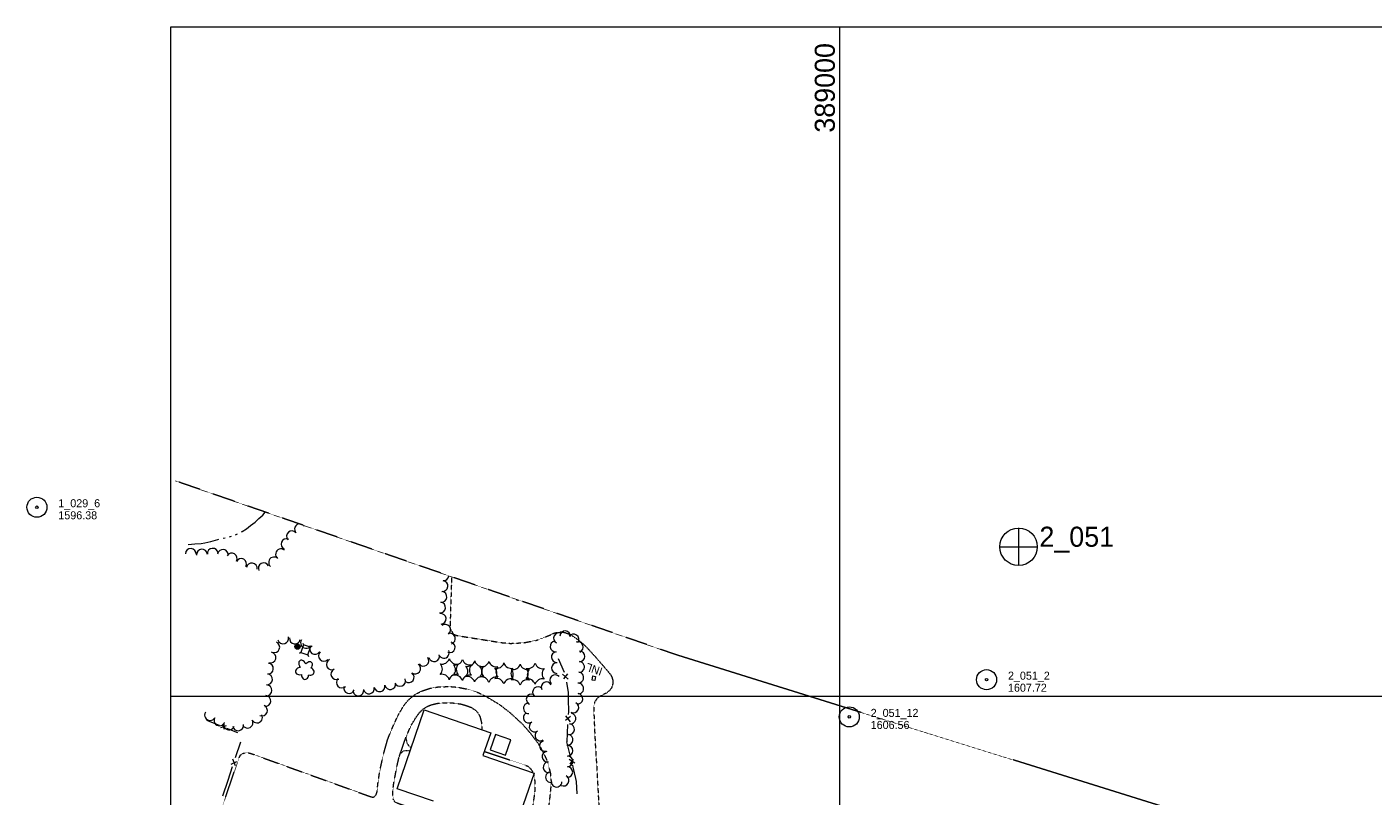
# Model space of a CAD drawing. Header units: feet. Extents: x 388392 to 390500, y 98000 to 99519.
# Tile 3 of 8: x 388392 to 389398, y 98925 to 99500. Entities that reach past the tile are written whole.
import ezdxf
from ezdxf.enums import TextEntityAlignment as Align

# ---------------------------------------------------------------- set-up
doc = ezdxf.new("R2010")
doc.units = ezdxf.units.FT
doc.header["$MEASUREMENT"] = 0
for name, pattern in [('DGN Style 3', [0.225624, 0.16116, -0.064464]), ('DGN Style 4', [0.257856, 0.128928, -0.064464, 0, -0.064464]), ('DGN Style 5', [0.112812, 0.048348, -0.064464]), ('DGN Style 6', [0.306204, 0, -0.064464, 0.112812, -0.064464, 0, -0.064464])]:
    doc.linetypes.add(name, pattern=pattern)
for name, color, linetype, lineweight in [('E_DWY', 73, 'DGN Style 3', 0), ('E_LAND_Vegetation', 21, 'Continuous', 0), ('E_MAP_GridLines', 151, 'Continuous', 0), ('E_MAP_Limits', 21, 'DGN Style 3', 0), ('E_MAP_PassPoints', 161, 'Continuous', 0), ('E_MISCPROP', 40, 'Continuous', 0), ('E_MISCPROP_HvyLine', 241, 'Continuous', 13), ('E_MISCPROP_Railing', 40, 'Continuous', 0), ('E_PATH_Sidewalk', 73, 'DGN Style 5', 0), ('E_UTL_AboveGroundPipe', 40, 'DGN Style 4', 0), ('E_WTR', 151, 'DGN Style 6', 0)]:
    doc.layers.add(name, color=color, linetype=linetype, lineweight=lineweight)
doc.styles.add('Style-IGR_FONT_0', font='IGR_FONT_0.shx')

# ---------------------------------------------------------------- blocks, each defined once
blk = doc.blocks.new('PP')
at = {"layer": 'E_MAP_PassPoints', "color": 40, "linetype": 'Continuous', "lineweight": 0}
for radius in [7.5, 0.96]:
    blk.add_circle((0, 0), radius, dxfattribs=at)
blk = doc.blocks.new('PHOTOC')
at = {"layer": 'E_MAP_Limits', "color": 73, "linetype": 'Continuous', "lineweight": 0}
for p, q in [((0.1, 14.1), (0.1, -13.8)), ((-13.8, 0), (14.1, 0))]:
    blk.add_line(p, q, dxfattribs=at)
blk.add_circle((0.2, 0), 14, dxfattribs=at)
blk = doc.blocks.new('INL')
at = {"layer": 'E_MISCPROP_Railing', "color": 40, "linetype": 'Continuous', "lineweight": 0, "style": 'Style-IGR_FONT_0'}
blk.add_text('INL', height=6, rotation=360, dxfattribs=at).set_placement((-5.8, -2.7))
blk = doc.blocks.new('POLE_1')
at = {"layer": 'E_MISCPROP', "color": 20, "linetype": 'Continuous', "lineweight": 0}
for radius in [2.02, 1.51, 1.01, 0.504]:
    blk.add_circle((0, -0.1), radius, dxfattribs=at)
blk = doc.blocks.new('PED')
at = {"layer": 'E_UTL_AboveGroundPipe', "color": 101, "linetype": 'Continuous', "lineweight": 13}
for p, q in [((-2.3, 2.7), (-3.3, 3.8)), ((3.1, 2.7), (4, 3.8)), ((-3.3, -4.3), (-2.3, -3.3)), ((4, -4.3), (3.1, -3.3))]:
    blk.add_line(p, q, dxfattribs=at)
at = {"layer": 'E_UTL_AboveGroundPipe', "color": 101, "linetype": 'Continuous', "lineweight": 13, "flags": 128}
blk.add_lwpolyline([(-2.3, -3.3), (3.1, -3.3), (3.1, 2.7), (-2.3, 2.7)], close=True, dxfattribs=at)
blk = doc.blocks.new('TREE')
at = {"layer": 'E_LAND_Vegetation', "color": 93, "linetype": 'Continuous', "lineweight": 0}
for centre, major_axis, ratio in [((-3.7, -0.1), (3.29, -0.08), 0.832022), ((-1.1, 3.4), (0.91, -3.32), 0.782863), ((2.9, 1.7), (-3.52, -1.95), 0.691916), ((-1.5, -3.7), (1.2, 3.24), 0.716896), ((2.5, -2.6), (-3.34, 3.06), 0.560249)]:
    blk.add_ellipse(centre, major_axis=major_axis, ratio=ratio, start_param=1.570796, end_param=4.712389, dxfattribs=at)
blk = doc.blocks.new('PINEL')
at = {"layer": 'E_LAND_Vegetation', "color": 93, "linetype": 'Continuous', "lineweight": 0}
for centre, start, end in [((-8.2, 7.3), 275.2112, 0.9762), ((-10.5, -3.4), 335.2112, 60.9762), ((2.2, 10.7), 215.2112, 300.9762), ((10.3, 3.3), 155.2113, 240.9762), ((-2.3, -10.8), 35.2113, 120.9762), ((8.1, -7.4), 95.2113, 180.9762)]:
    blk.add_arc(centre, 5.72, start, end, dxfattribs=at)

msp = doc.modelspace()

# ---------------------------------------------------------------- linework, layer by layer
at = {"layer": 'E_DWY', "color": 51, "linetype": 'DGN Style 3', "lineweight": 0, "flags": 128}
for points in [[(388709.8, 99089.3), (388708.8, 99057.4), (388708.7, 99052.7), (388709.3, 99050), (388710.5, 99047.3), (388712, 99046), (388713.7, 99045.4), (388747, 99040.1), (388753.9, 99039.5), (388763.7, 99040), (388772.6, 99041.7), (388777.5, 99043.3), (388782.8, 99045.5), (388786.1, 99047.1), (388788.9, 99047.8), (388791.7, 99048.1), (388794.6, 99047.6), (388798.7, 99046.1), (388804.4, 99042.2), (388809.2, 99038.2), (388816.8, 99030), (388827, 99018.2), (388828.6, 99016.2), (388829.7, 99014), (388830.3, 99011.9), (388830.4, 99009.9), (388829.9, 99007.6), (388829.2, 99006.1), (388828, 99004.5), (388825.8, 99002.6), (388824.1, 99001.7), (388821.7, 99000.5), (388819.6, 98999.4), (388818, 98997.7), (388816.6, 98995.5), (388816, 98992), (388816.3, 98983), (388816.7, 98973.4), (388817.3, 98961.4), (388818.3, 98946.6), (388819.5, 98924.2), (388820.6, 98904.3), (388821.5, 98878.6), (388821.7, 98857.4), (388820.9, 98827.4), (388821, 98823.6), (388821.8, 98821.8), (388823.1, 98820.9), (388879, 98809.6), (388880.2, 98809.7), (388881.5, 98810.4), (388882.2, 98811.4), (388886.5, 98835.8), (388887.2, 98839.1), (388888.2, 98840.9), (388889.6, 98841.9), (388891.4, 98842.3), (388893.1, 98842.2), (388894.7, 98841.4), (388895.4, 98840.4), (388895.8, 98839.1), (388895.8, 98838.1), (388893, 98820.9), (388888.7, 98798.2), (388887, 98793), (388882.1, 98782.2), (388876.6, 98771), (388874.4, 98767.7), (388870, 98761.8)], [(388758, 99072.6), (388758.3, 99072.2), (388759.3, 99071.9), (388759.7, 99071.9)], [(388535.9, 98910.2), (388550.9, 98953.8), (388552, 98956.2), (388553.8, 98957.3), (388556.2, 98957.8), (388558.9, 98957.6), (388649, 98925.1), (388650.5, 98924.7), (388651.5, 98924.7), (388652.5, 98925.4), (388653.4, 98926.5), (388654.1, 98928.8), (388654.7, 98934.5), (388656, 98943.3), (388658.6, 98955.5), (388661.9, 98967.5), (388665, 98975.3), (388669.5, 98985.2), (388673.9, 98992.8), (388677.5, 98997.2), (388682.3, 99001.2), (388687.2, 99003.8), (388693.9, 99006), (388699.8, 99007), (388708.3, 99007.3), (388714.4, 99006.8), (388722.8, 99005.1), (388729.9, 99002.7), (388737, 98999), (388745.7, 98993.8), (388753.4, 98987.8), (388762.7, 98979.3), (388769, 98972), (388774.6, 98964.6), (388778.7, 98957.2), (388781.7, 98950.6), (388783.7, 98942.1), (388784.2, 98935.6), (388783.3, 98926.1), (388782.1, 98915.5), (388778.5, 98901.2), (388773.3, 98885.3), (388803.3, 98873.8), (388803.7, 98873), (388796.9, 98854.4), (388783.8, 98819.1), (388781.9, 98813.7), (388781.3, 98813.2), (388780.7, 98813.1), (388764.4, 98819.2), (388731, 98830.9), (388714.9, 98837.1), (388716, 98841.3), (388716, 98844.3), (388715.6, 98847.4), (388714.1, 98852.1), (388712.3, 98855.7), (388709.6, 98858.2), (388706.4, 98859.9), (388703.1, 98860.8), (388699.8, 98861.7), (388695.7, 98861.2), (388691.1, 98859.5), (388687.4, 98857.4), (388684.3, 98854.9), (388682.1, 98851.3), (388679.7, 98845.7), (388677.9, 98839.7), (388676.5, 98834.5), (388675.5, 98828.2)], [(388706.1, 98907.3), (388683.3, 98915.1), (388669.8, 98919.9), (388667.6, 98920.9), (388666.3, 98922.8), (388665.9, 98925.8), (388665.8, 98928.7), (388666.5, 98934.6), (388668.9, 98947.4), (388670.5, 98954.5), (388671.9, 98958.5), (388674.1, 98965), (388676.1, 98970.4), (388679.6, 98978.4), (388683, 98983.9), (388685.7, 98987.7), (388688.6, 98990.5), (388691.6, 98992.4), (388694.8, 98993.7), (388699, 98994.7), (388703.8, 98995.1), (388711, 98995), (388717, 98994.2), (388720.9, 98993), (388724.6, 98991.6), (388727.5, 98989.7), (388729.7, 98987.4), (388731.1, 98984.5), (388732.2, 98980), (388732.4, 98977.2), (388732.3, 98975.1)], [(388734.2, 98958.8), (388763.7, 98949), (388766.7, 98947.8), (388768.8, 98945.9), (388770.5, 98943.5), (388770.6, 98942.9)], [(388771, 98941.7), (388771.3, 98940.8), (388772, 98936.3), (388772.1, 98930.6), (388771.4, 98925.1), (388770.4, 98917.7), (388768.6, 98909.4), (388766.7, 98902.5), (388764.6, 98897), (388762.5, 98893.3), (388760.3, 98890.9), (388758.8, 98890.1), (388757.8, 98889.9), (388732.1, 98898.5), (388714, 98904.8)]]:
    msp.add_lwpolyline(points, dxfattribs=at)
at = {"layer": 'E_LAND_Vegetation', "color": 93, "linetype": 'Continuous', "lineweight": 0}
for centre, radius, start, end in [((388596.5, 99124.8), 4.03, 96.9756, 220.5626), ((388602.8, 99129.5), 4.03, 207.84, 216.3683), ((388596.5, 99124.8), 4.03, 40.5626, 44.7439), ((388586.4, 99113.7), 4.03, 69.7269, 249.7269), ((388590.4, 99119.5), 4.03, 40.5626, 220.5626), ((388514.9, 99106.3), 4.03, 356.8183, 176.8183), ((388523.2, 99105.8), 4.03, 4.5855, 184.5855), ((388531.3, 99106.5), 4.03, 4.5855, 184.5855), ((388538.9, 99105.6), 4.03, 352.059, 172.059), ((388545.5, 99102.9), 4.03, 328.9975, 148.9975), ((388577.1, 99100), 4.03, 49.6998, 229.6998), ((388582.3, 99106.1), 4.03, 49.6998, 229.6998), ((388552.5, 99098.8), 4.03, 330.74, 150.74), ((388560.5, 99095.5), 4.03, 351.2633, 171.2633), ((388569.4, 99095.7), 4.03, 27.221, 207.221), ((388703, 99082.3), 4.05, 264.2285, 84.2285), ((388703.8, 99090.4), 4.05, 264.2285, 353.8212), ((388702.2, 99074.3), 4.05, 262.9756, 82.9756), ((388701.2, 99066.3), 4.05, 262.9756, 82.9756), ((388701.6, 99057.8), 4.05, 276.1822, 96.1822), ((388705, 99049.7), 4.05, 307.3858, 127.3858), ((388583.9, 99043.2), 4.05, 196.417, 16.417), ((388592.7, 99043.1), 4.05, 171.4301, 351.4301), ((388708.5, 99043.1), 4.05, 288.4853, 108.4853), ((388790, 99043.4), 3.98, 62.4245, 242.4245), ((388794.7, 99044.8), 3.98, 357.0362, 177.0362), ((388800.9, 99042.5), 3.98, 324.6579, 144.6579), ((388577.3, 99036.7), 4.05, 247.1259, 67.1259), ((388601, 99039.9), 4.05, 145.456, 325.456), ((388607.7, 99035.4), 4.05, 146.1901, 326.1901), ((388614.4, 99030.3), 4.05, 135.0421, 315.0421), ((388704, 99032.5), 4.05, 205.4941, 25.4941), ((388708.3, 99036.7), 4.05, 251.4821, 71.4821), ((388787.4, 99037.2), 3.98, 96.3226, 276.3226), ((388788.3, 99029.3), 3.98, 96.3226, 276.3226), ((388804.2, 99036.8), 3.98, 289.8791, 109.8791), ((388805.4, 99029.8), 3.98, 269.3585, 89.3585), ((388572.5, 99020.7), 4.05, 265.0088, 85.0088), ((388574.4, 99028.9), 4.05, 257.0662, 77.0662), ((388620.3, 99023.8), 4.05, 115.1585, 295.1585), ((388682.5, 99020.7), 4.05, 233.5319, 53.5319), ((388688.7, 99026.6), 4.05, 216.8034, 36.8034), ((388696.7, 99030), 4.05, 195.1612, 15.1612), ((388788.5, 99021.1), 3.98, 88.2505, 268.2505), ((388805.1, 99021.9), 3.98, 265.4627, 85.4627), ((388571.8, 99012.6), 4.05, 265.0088, 85.0088), ((388623.7, 99016.5), 4.05, 115.1585, 295.1585), ((388627.7, 99010.3), 4.05, 133.981, 313.981), ((388671.3, 99011.5), 4.05, 201.3148, 21.3148), ((388677.7, 99014.2), 4.05, 233.5319, 53.5319), ((388787.2, 99012), 3.98, 42.9001, 222.9001), ((388804.5, 99014), 3.98, 265.4627, 85.4627), ((388571.5, 99004.4), 4.05, 268.4911, 88.4911), ((388633.2, 99006.1), 4.05, 163.3375, 343.3375), ((388640.1, 99004.4), 4.05, 190.8129, 10.8129), ((388648, 99005.9), 4.05, 190.8129, 10.8129), ((388656, 99007.5), 4.05, 191.4039, 11.4039), ((388663.9, 99009.1), 4.05, 191.4039, 11.4039), ((388774.3, 99003.1), 3.98, 43.929, 223.929), ((388780.7, 99006.7), 3.98, 26.0696, 206.0696), ((388804.5, 99005.8), 3.98, 271.5338, 91.5338), ((388568.1, 98989.4), 4.05, 247.766, 67.766), ((388570.6, 98996.5), 4.05, 263.6292, 83.6292), ((388767.5, 98991), 3.98, 91.2008, 271.2008), ((388769.6, 98997.7), 3.98, 66.6593, 246.6593), ((388800.8, 98991.6), 3.98, 243.0734, 63.0734), ((388803.8, 98998.2), 3.98, 263.0018, 83.0018), ((388529.3, 98986), 4.05, 150.1659, 330.1659), ((388536.3, 98982), 4.05, 150.1659, 330.1659), ((388564.4, 98984.2), 4.05, 208.7077, 28.7077), ((388767.4, 98984), 3.98, 123.0272, 303.0272), ((388798.7, 98983.4), 3.98, 259.0666, 79.0666), ((388543.5, 98979), 4.05, 159.2434, 339.2435), ((388550.3, 98978.3), 4.05, 188.3795, 8.3795), ((388557.3, 98980.3), 4.05, 208.7077, 28.7077), ((388771.8, 98977.4), 3.98, 123.0272, 303.0272), ((388776.1, 98970.7), 3.98, 123.0272, 303.0272), ((388797.6, 98975.4), 3.98, 262.7699, 82.7699), ((388779.5, 98962.9), 3.98, 103.9944, 283.9944), ((388796.5, 98967.5), 3.98, 261.3835, 81.3835), ((388796.4, 98959.3), 3.98, 270.6778, 90.6778), ((388781.4, 98954.9), 3.98, 96.6635, 276.6635), ((388796.4, 98951.4), 3.98, 269.342, 89.342), ((388782.3, 98947), 3.98, 96.6635, 276.6635), ((388784, 98939.6), 3.98, 105.5149, 285.5149), ((388796.3, 98943.4), 3.98, 269.342, 89.342), ((388788.3, 98936.2), 3.98, 179.8768, 359.8768), ((388793.5, 98937), 3.98, 242.3944, 62.3944)]:
    msp.add_arc(centre, radius, start, end, dxfattribs=at)
at = {"layer": 'E_MAP_GridLines', "color": 161, "linetype": 'Continuous', "lineweight": 0}
for p, q in [((388500, 98000), (388500, 99500)), ((388500, 99500), (390500, 99500)), ((389000, 98000), (389000, 99500)), ((388500, 99000), (390500, 99000))]:
    msp.add_line(p, q, dxfattribs=at)
at = {"layer": 'E_MAP_Limits', "color": 73, "linetype": 'DGN Style 3', "lineweight": 0, "flags": 128}
msp.add_lwpolyline([(390118.4, 98644.1), (388877.6, 99031), (388503.1, 99161)], dxfattribs=at)
at = {"layer": 'E_MISCPROP_HvyLine', "color": 241, "linetype": 'Continuous', "lineweight": 13, "flags": 128}
msp.add_lwpolyline([(388696.2, 98921.6), (388669, 98930.9), (388669, 98930.9), (388689.2, 98989.9), (388689.2, 98989.9), (388739, 98972.8), (388739, 98972.8), (388739, 98972.8), (388733.2, 98955.7), (388771.4, 98942.6), (388771.4, 98942.6), (388771.4, 98942.6), (388757.1, 98900.9)], dxfattribs=at)
msp.add_lwpolyline([(388738.7, 98960.1), (388750.1, 98956), (388750.1, 98956), (388754.1, 98967.5), (388754.1, 98967.5), (388742.7, 98971.5), (388742.7, 98971.5), (388742.7, 98971.5)], close=True, dxfattribs=at)
at = {"layer": 'E_MISCPROP_Railing', "color": 40, "linetype": 'Continuous', "lineweight": 0}
for p, q in [((388792.7, 99016.4), (388797, 99012.8)), ((388796.3, 99016.8), (388793.3, 99013.1)), ((388798.6, 98984.9), (388794.8, 98981.9)), ((388794.9, 98985.3), (388798.3, 98980.9)), ((388541.3, 98977.9), (388537.2, 98976.4)), ((388540.1, 98975.2), (388538.9, 98978.8)), ((388548.3, 98948.1), (388546.2, 98953.1)), ((388801.8, 98950.1), (388797.6, 98952.9)), ((388798.5, 98949.4), (388800.9, 98953)), ((388545, 98949.4), (388549.2, 98951.2))]:
    msp.add_line(p, q, dxfattribs=at)
at = {"layer": 'E_MISCPROP_Railing', "color": 40, "linetype": 'Continuous', "lineweight": 0, "flags": 128}
for points in [[(388789.4, 99028.3), (388794, 99017.9)], [(388795.6, 99010.6), (388796.9, 99002.8), (388797, 98997.8)], [(388797, 98997.8), (388797.1, 98988.4), (388797, 98986.5)], [(388536.3, 98978.2), (388526.9, 98981.9)], [(388550, 98972.8), (388541.7, 98976)], [(388796.5, 98979), (388795.8, 98966.1)], [(388548.3, 98954.3), (388552.2, 98965.9)], [(388798.7, 98955), (388795.8, 98966.1)], [(388542.7, 98937.3), (388546.1, 98947.5)], [(388802.6, 98938.6), (388800.7, 98947), (388800.4, 98948.5)], [(388538.8, 98925.6), (388542.7, 98937.3)], [(388803.7, 98927.1), (388803.2, 98936.4), (388802.6, 98938.6)]]:
    msp.add_lwpolyline(points, dxfattribs=at)
msp.add_lwpolyline([(388814.8, 99012.1), (388815.3, 99015.2), (388817.3, 99014.9), (388816.8, 99011.7)], close=True, dxfattribs=at)
at = {"layer": 'E_PATH_Sidewalk', "color": 51, "linetype": 'DGN Style 5', "lineweight": 0, "flags": 128}
for points in [[(388675.6, 98969.1), (388676.3, 98965.3), (388677.4, 98963.4), (388678.5, 98962.3), (388679.6, 98961.8)], [(388671.3, 98956.9), (388673.8, 98959.2), (388675, 98959.6), (388676.5, 98959.6), (388678, 98959.4), (388678.7, 98959.2)]]:
    msp.add_lwpolyline(points, dxfattribs=at)
at = {"layer": 'E_WTR', "color": 161, "linetype": 'Continuous', "lineweight": 0, "flags": 128}
for points in [[(388552.7, 99122.8), (388553.4, 99123.1), (388556.4, 99125.2), (388559.4, 99127.5), (388563.1, 99130.1), (388565.7, 99132.7), (388568.6, 99135.2), (388570.5, 99137.6)], [(388512.9, 99113.5), (388517.9, 99114), (388522.6, 99114.1), (388525.5, 99114.7), (388529.9, 99115.7), (388535.2, 99117.1), (388535.9, 99117.3)], [(388539.1, 99118), (388540.6, 99118.3)], [(388543.8, 99119.2), (388545.3, 99119.6)], [(388548.3, 99120.7), (388549.8, 99121.3)]]:
    msp.add_lwpolyline(points, dxfattribs=at)

# ---------------------------------------------------------------- block references
at = {"layer": 'E_LAND_Vegetation', "color": 93, "linetype": 'Continuous', "lineweight": 0, "xscale": 0.999999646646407, "yscale": 0.999999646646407, "zscale": 0.999999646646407, "rotation": 161.6879799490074}
for name, p in [('TREE', (388600.3, 99019.6)), ('PINEL', (388708, 99020.2)), ('PINEL', (388717.8, 99019.6)), ('PINEL', (388727, 99018.5)), ('PINEL', (388737.6, 99018.2)), ('PINEL', (388748.8, 99017)), ('PINEL', (388761, 99016.1)), ('PINEL', (388772.1, 99016.8))]:
    msp.add_blockref(name, p, dxfattribs=at)
at = {"layer": 'E_MAP_Limits', "color": 73, "linetype": 'Continuous', "lineweight": 0}
msp.add_blockref('PHOTOC', (389133.3, 99111.7), dxfattribs=at)
at = {"layer": 'E_MAP_PassPoints', "color": 40, "linetype": 'Continuous', "lineweight": 0}
for p in [(388399.9, 99141.2), (389109.6, 99012.4), (389007, 98984.6)]:
    msp.add_blockref('PP', p, dxfattribs=at)
at = {"layer": 'E_MISCPROP', "color": 20, "linetype": 'Continuous', "lineweight": 0, "xscale": 0.999999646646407, "yscale": 0.999999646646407, "zscale": 0.999999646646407, "rotation": 161.6879799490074}
msp.add_blockref('POLE_1', (388594.6, 99037), dxfattribs=at)
at = {"layer": 'E_MISCPROP_Railing', "color": 40, "linetype": 'Continuous', "lineweight": 0, "xscale": 1.000000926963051, "yscale": 1.000000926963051, "zscale": 1.000000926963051, "rotation": 161.0226220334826}
msp.add_blockref('INL', (388816.8, 99020.3), dxfattribs=at)
at = {"layer": 'E_UTL_AboveGroundPipe', "color": 101, "linetype": 'Continuous', "lineweight": 13, "xscale": 0.999999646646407, "yscale": 0.999999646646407, "zscale": 0.999999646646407, "rotation": 161.6879799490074}
msp.add_blockref('PED', (388601, 99034.3), dxfattribs=at)

# ---------------------------------------------------------------- texts
at = {"layer": 'E_MAP_GridLines', "color": 161, "linetype": 'Continuous', "lineweight": 0, "style": 'Style-IGR_FONT_0'}
msp.add_text('  389000  ', height=15, rotation=90, dxfattribs=at).set_placement((388996.2, 99499.1), align=Align.RIGHT)
at = {"layer": 'E_MAP_Limits', "color": 73, "linetype": 'Continuous', "lineweight": 0, "style": 'Style-IGR_FONT_0'}
msp.add_text('2_051', height=15, dxfattribs=at).set_placement((389149.1, 99111.7))
at = {"layer": 'E_MAP_PassPoints', "color": 40, "linetype": 'Continuous', "lineweight": 0, "style": 'Style-IGR_FONT_0'}
for s, p in [('1_029_6', (388415.9, 99141.2)), ('1596.38', (388415.9, 99132.2)), ('2_051_2', (389125.6, 99012.4)), ('1607.72', (389125.6, 99003.4)), ('2_051_12', (389023, 98984.6)), ('1606.56', (389023, 98975.6))]:
    msp.add_text(s, height=6, dxfattribs=at).set_placement(p)

doc.saveas('drawing.dxf')
